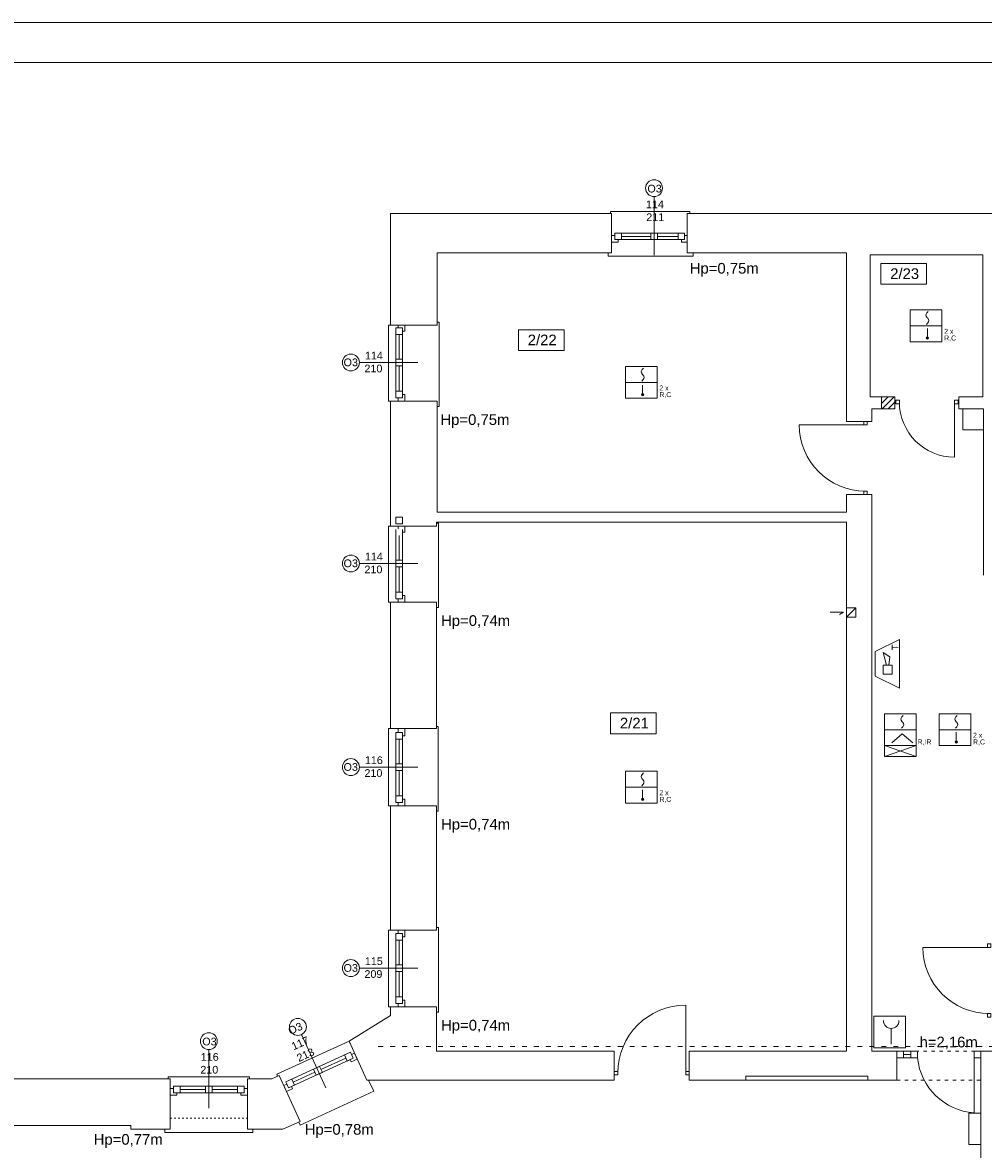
# Model space of a CAD drawing. Header units: centimetres. Extents: x 74437 to 92332, y -37016 to -3432.
# Tile 51 of 68: x 80097 to 81541, y -13289 to -11596. Entities that reach past the tile are written whole.
import ezdxf

# ---------------------------------------------------------------- set-up
doc = ezdxf.new("R2010")
doc.units = ezdxf.units.CM
doc.header["$LTSCALE"] = 0.02
doc.linetypes.add('ACAD_ISO03W100', pattern=[30, 12, -18])
doc.layers.get('0').update_dxf_attribs({"color": 8, "lineweight": 13})
for name, color, linetype, lineweight in [('_pk_tabelka', 7, 'Continuous', 15), ('ei30', 8, 'Continuous', 13), ('koncepcja', 8, 'Continuous', 13), ('koncepcja linie przekrojowe', 8, 'Continuous', 13), ('Linia SSP', 7, 'Continuous', 35), ('LINIE PRZEKROJOWE', 8, 'Continuous', 13), ('OPISY', 8, 'Continuous', 13), ('stolarka', 8, 'Continuous', 13), ('STREFY POZ', 8, 'Continuous', 13), ('WIDOK', 8, 'Continuous', 13)]:
    doc.layers.add(name, color=color, linetype=linetype, lineweight=lineweight)
doc.styles.get("Standard").update_dxf_attribs({"font": 'arial.ttf', "height": 12})

# ---------------------------------------------------------------- blocks, each defined once
blk = doc.blocks.new('*U3')
at = {"layer": 'stolarka', "transparency": 33554684}
blk.add_lwpolyline([(5, 0), (5, 95)], dxfattribs=at)
for points in [[(0, 2.5), (0, -2.5), (5, -2.5), (5, 2.5)], [(100, -2.5), (105, -2.5), (105, 2.5), (100, 2.5)]]:
    blk.add_lwpolyline(points, close=True, dxfattribs=at)
blk.add_arc((5, 0), 95, 0, 90, dxfattribs=at)
blk = doc.blocks.new('*U6')
at = {"layer": 'stolarka', "transparency": 33554684}
blk.add_lwpolyline([(5, 0), (5, 75)], dxfattribs=at)
for points in [[(0, 2.5), (0, -2.5), (5, -2.5), (5, 2.5)], [(80, -2.5), (85, -2.5), (85, 2.5), (80, 2.5)]]:
    blk.add_lwpolyline(points, close=True, dxfattribs=at)
blk.add_arc((5, 0), 75, 0, 90, dxfattribs=at)

msp = doc.modelspace()

# ---------------------------------------------------------------- hatches: boundary and pattern name
at = {"layer": 'koncepcja'}
h = msp.add_hatch(dxfattribs=at)
h.set_pattern_fill('ANSI31', color=256, scale=2)
h.set_pattern_definition([(45, (-5798.748, -5798.748), (-4.49012806, 4.49012806), [])])
h.paths.add_polyline_path([(81387.9, -12158.3), (81407.9, -12158.3), (81407.9, -12176.3), (81387.9, -12176.3)])
at = {"layer": 'Linia SSP', "lineweight": 5}
for points in [[(81458.5, -12070.1, 1), (81455, -12070.1, 1)], [(81030.6, -12155.2, 1), (81027.1, -12155.2, 1)], [(81501.9, -12677.1, 1), (81498.4, -12677.1, 1)], [(81030.5, -12763.4, 1), (81027, -12763.4, 1)]]:
    msp.add_hatch(color=256, dxfattribs=at).paths.add_polyline_path(points)

# ---------------------------------------------------------------- linework, layer by layer
for points in [[(80980.7, -11882.8), (80980.7, -11879.8), (81100, -11879.8), (81100, -11882.8)], [(80977, -11941.9), (80977, -11941.9), (80977, -11946.9), (81100, -11946.9), (81105, -11946.9), (81105, -11941.9)], [(80650, -12164.9), (80647, -12164.9), (80647, -12050.9), (80650, -12050.9)], [(80720, -12172.9), (80722.9, -12172.9), (80722.9, -12046.2), (80722.9, -12046.1), (80720, -12046.1)], [(80650, -12466.9), (80647, -12466.9), (80647, -12352.9), (80650, -12352.9)], [(80719, -12474.9), (80721.9, -12474.9), (80721.9, -12348.2), (80721.9, -12348.1), (80719, -12348.1)], [(81310.7, -12482.1), (81330.6, -12482.1), (81324.7, -12485.5)], [(80650, -12772.9), (80647, -12772.9), (80647, -12656.9), (80650, -12656.9)], [(80718.7, -12780.9), (80721.6, -12780.9), (80721.6, -12654.2), (80721.6, -12654.1), (80718.7, -12654.1)], [(80650, -13074.9), (80647, -13074.9), (80647, -12959.9), (80650, -12959.9)], [(80719, -13082.9), (80721.9, -13082.9), (80721.9, -12956.2), (80721.9, -12956.1), (80719, -12956.1)], [(80589.1, -13129.5), (80587.9, -13126.8), (80479.1, -13176.4), (80480.3, -13179.1)], [(80316, -13183.2), (80316, -13180.2), (80438, -13180.2), (80438, -13183.2)], [(80617.2, -13185.3), (80624.9, -13202.1), (80514.2, -13252.8), (80514.2, -13252.8), (80512.1, -13248.3)], [(80316, -13259.2), (80311, -13259.2), (80311, -13264.2), (80438, -13264.2), (80443, -13264.2), (80443, -13259.2)]]:
    msp.add_lwpolyline(points)
for points in [[(81509.8, -12176.3), (81540.9, -12176.3), (81540.9, -12208.2), (81509.8, -12208.2)], [(81518.9, -13235.1), (81536.9, -13235.1), (81536.9, -13282.1), (81518.9, -13282.1)]]:
    msp.add_lwpolyline(points, close=True)
at = {"layer": '_pk_tabelka', "color": 7, "ltscale": 3}
for p, q in [((82863.7, -11596), (74453.7, -11596)), ((82803.7, -11656), (74703.7, -11656))]:
    msp.add_line(p, q, dxfattribs=at)
at = {"layer": 'koncepcja linie przekrojowe'}
msp.add_lwpolyline([(81387.9, -12158.3), (81407.9, -12158.3), (81407.9, -12176.3), (81387.9, -12176.3), (81387.9, -12158.3)], dxfattribs=at)
at = {"layer": 'Linia SSP', "linetype": 'Continuous', "lineweight": 5}
for p, q in [((81454.6, -12035.8), (81454.9, -12034.2)), ((81454.9, -12037.4), (81454.6, -12035.8)), ((81454.9, -12034.2), (81456.1, -12032.4)), ((81455.8, -12038.8), (81454.9, -12037.4)), ((81456.1, -12039.2), (81455.8, -12038.8)), ((81456.1, -12032.4), (81458.1, -12030.3)), ((81456.7, -12039.9), (81456.1, -12039.2)), ((81456.7, -12039.9), (81457.4, -12040.6)), ((81457.4, -12047.4), (81455.4, -12049.6)), ((81457.4, -12040.6), (81457.7, -12041.1)), ((81458.5, -12045.6), (81457.4, -12047.4)), ((81457.7, -12041.1), (81458.5, -12042.4)), ((81458.5, -12042.4), (81458.9, -12044)), ((81458.9, -12044), (81458.5, -12045.6)), ((81026.6, -12120.9), (81027, -12119.3)), ((81027, -12122.5), (81026.6, -12120.9)), ((81027, -12119.3), (81028.2, -12117.5)), ((81027.9, -12123.9), (81027, -12122.5)), ((81028.2, -12124.3), (81027.9, -12123.9)), ((81028.2, -12117.5), (81030.1, -12115.4)), ((81028.8, -12125), (81028.2, -12124.3)), ((81029.4, -12132.5), (81027.5, -12134.7)), ((81028.8, -12125), (81029.4, -12125.7)), ((81029.4, -12125.7), (81029.7, -12126.2)), ((81030.6, -12130.7), (81029.4, -12132.5)), ((81029.7, -12126.2), (81030.6, -12127.5)), ((81030.6, -12127.5), (81031, -12129.1)), ((81031, -12129.1), (81030.6, -12130.7)), ((81416.8, -12642.8), (81417.2, -12641.2)), ((81417.2, -12644.4), (81416.8, -12642.8)), ((81417.2, -12641.2), (81418.4, -12639.4)), ((81418.1, -12645.7), (81417.2, -12644.4)), ((81418.4, -12646.2), (81418.1, -12645.7)), ((81418.4, -12639.4), (81420.3, -12637.2)), ((81419, -12646.9), (81418.4, -12646.2)), ((81419, -12646.9), (81419.6, -12647.5)), ((81419.6, -12647.5), (81419.9, -12648)), ((81419.9, -12648), (81420.8, -12649.3)), ((81420.8, -12649.3), (81421.2, -12650.9)), ((81497.9, -12642.8), (81498.3, -12641.2)), ((81498.3, -12644.4), (81497.9, -12642.8)), ((81498.3, -12641.2), (81499.5, -12639.4)), ((81499.2, -12645.8), (81498.3, -12644.4)), ((81499.5, -12646.2), (81499.2, -12645.8)), ((81499.5, -12639.4), (81501.4, -12637.3)), ((81500.1, -12646.9), (81499.5, -12646.2)), ((81500.1, -12646.9), (81500.7, -12647.6)), ((81500.7, -12647.6), (81501, -12648.1)), ((81501, -12648.1), (81501.9, -12649.4)), ((81501.9, -12649.4), (81502.3, -12651)), ((81419.6, -12654.3), (81417.7, -12656.5)), ((81420.8, -12652.5), (81419.6, -12654.3)), ((81421.2, -12650.9), (81420.8, -12652.5)), ((81500.7, -12654.4), (81498.7, -12656.6)), ((81501.9, -12652.6), (81500.7, -12654.4)), ((81502.3, -12651), (81501.9, -12652.6)), ((81026.6, -12729.2), (81027, -12727.6)), ((81027, -12730.8), (81026.6, -12729.2)), ((81027, -12727.6), (81028.1, -12725.8)), ((81027.8, -12732.1), (81027, -12730.8)), ((81028.1, -12732.5), (81027.8, -12732.1)), ((81028.1, -12725.8), (81030.1, -12723.6)), ((81028.8, -12733.2), (81028.1, -12732.5)), ((81028.8, -12733.2), (81029.4, -12733.9)), ((81029.4, -12733.9), (81029.7, -12734.4)), ((81029.7, -12734.4), (81030.6, -12735.7)), ((81029.4, -12740.7), (81027.4, -12742.9)), ((81030.6, -12738.9), (81029.4, -12740.7)), ((81030.6, -12735.7), (81030.9, -12737.3)), ((81030.9, -12737.3), (81030.6, -12738.9))]:
    msp.add_line(p, q, dxfattribs=at)
at = {"layer": 'Linia SSP', "lineweight": 5}
for p, q in [((81430.9, -12051.8), (81478.6, -12051.8)), ((81456.8, -12055.6), (81456.8, -12070.1)), ((81002.9, -12136.9), (81050.7, -12136.9)), ((81028.8, -12140.7), (81028.8, -12155.2)), ((81414.7, -12522.9), (81378, -12541.2)), ((81414.7, -12522.9), (81414.7, -12596.3)), ((81378, -12578), (81378, -12541.2)), ((81390.2, -12542.7), (81400.1, -12549.2)), ((81395.4, -12561.5), (81390.2, -12542.7)), ((81390.2, -12575.3), (81390.2, -12561.5)), ((81390.2, -12561.5), (81404, -12561.5)), ((81400.1, -12549.2), (81398.8, -12561.5)), ((81404, -12561.5), (81404, -12575.3)), ((81414.7, -12596.3), (81378, -12578)), ((81404, -12575.3), (81390.2, -12575.3)), ((81392.2, -12658.8), (81439.9, -12658.8)), ((81419, -12665.1), (81403.2, -12678.2)), ((81434.9, -12678.2), (81419, -12665.1)), ((81474.2, -12658.8), (81522, -12658.8)), ((81500.1, -12662.6), (81500.1, -12677.1)), ((81392.2, -12698.9), (81439.9, -12682.6)), ((81392.2, -12682.6), (81439.9, -12698.9)), ((81002.9, -12745.1), (81050.6, -12745.1)), ((81028.8, -12748.9), (81028.8, -12763.4)), ((81402.3, -13107.6), (81402.3, -13131))]:
    msp.add_line(p, q, dxfattribs=at)
for points in [[(81430.9, -12027.9), (81478.6, -12027.9), (81478.6, -12075.6), (81430.9, -12075.6)], [(81002.9, -12113), (81050.7, -12113), (81050.7, -12160.7), (81002.9, -12160.7)], [(81392.2, -12634.9), (81439.9, -12634.9), (81439.9, -12682.6), (81392.2, -12682.6)], [(81474.2, -12634.9), (81522, -12634.9), (81522, -12682.6), (81474.2, -12682.6)], [(81392.2, -12698.9), (81392.2, -12682.6), (81439.9, -12682.6), (81439.9, -12698.9)], [(81002.9, -12721.2), (81050.6, -12721.2), (81050.6, -12769), (81002.9, -12769)], [(81376.2, -13089.1), (81423.9, -13089.1), (81423.9, -13136.9), (81376.2, -13136.9)]]:
    msp.add_lwpolyline(points, close=True, dxfattribs=at)
for centre in [(81456.8, -12070.1), (81028.8, -12155.2), (81500.1, -12677.1), (81028.8, -12763.4)]:
    msp.add_circle(centre, 1.75, dxfattribs=at)
msp.add_arc((81402.3, -13095.9), 11.7, 180, 0, dxfattribs=at)
at = {"layer": 'LINIE PRZEKROJOWE'}
for points in [[(80650, -12050.9), (80650, -11883), (80982, -11883)], [(80982, -11882.8), (80982, -11941.9), (80720, -11941.9)], [(80982, -11941.9), (80982, -11941.9), (80982, -11882.8)], [(81096, -11941.9), (81096, -11882.8)], [(81096, -11882.8), (81571.9, -11882.8)], [(81623, -11882.9), (81539.9, -11882.8)], [(80650, -12050.9), (80650, -11920.1)], [(80975, -11941.9), (80720, -11941.9), (80720, -12050.9)], [(81335, -12187.9), (81335, -11941.9), (81096, -11941.9)], [(81539.9, -11945.3), (81370.9, -11945.3), (81370.9, -12158.3)], [(81539.9, -12158.3), (81539.9, -11945.3), (81539.9, -11945.3)], [(81335, -12195.3), (81335, -11962.6)], [(80720, -12050.9), (80650, -12050.9)], [(81387.9, -12158.3), (81370.9, -12158.3)], [(81387.9, -12176.3), (81387.9, -12158.3)], [(81540.9, -12426.5), (81540.9, -12176.3), (81503.9, -12176.3), (81503.9, -12158.3)], [(81503.9, -12176.3), (81503.9, -12158.3), (81539.9, -12158.3)], [(80650, -12352.9), (80650, -12164.9)], [(80720, -12164.9), (80720, -12164.9), (80650, -12164.9)], [(80720, -12164.9), (80720, -12331.9), (81335, -12331.9)], [(81373, -12176.3), (81373, -12195.3), (81335, -12195.3)], [(81387.9, -12176.3), (81373, -12176.3)], [(81373, -12305.3), (81335, -12305.3)], [(81335, -12331.9), (81335, -12305.3)], [(81373, -12305.3), (81373, -13141.9)], [(80719, -12352.9), (80650, -12352.9)], [(80719, -12352.9), (80719, -12346.9), (81335, -12346.9)], [(81335, -13141.9), (81335, -12346.9)], [(80650, -12656.9), (80650, -12466.9)], [(80719, -12656.9), (80719, -12466.9), (80650, -12466.9)], [(80719, -12656.9), (80719, -12466.9)], [(81335, -12475.5), (81349, -12475.5), (81349, -12489.5), (81335, -12489.5)], [(81349, -12475.5), (81335, -12489.5)], [(80719, -12656.9), (80650, -12656.9)], [(80650, -12959.9), (80650, -12772.9)], [(80719, -12959.9), (80719, -12772.9), (80650, -12772.9)], [(80719, -12959.9), (80719, -12772.9)], [(80719, -12959.9), (80650, -12959.9)], [(80587.9, -13126.8), (80650, -13088)], [(80650, -13088), (80650, -13074.9)], [(80719, -13141.9), (80719, -13074.9), (80650, -13074.9)], [(80986, -13141.9), (80719, -13141.9), (80719, -13074.9)], [(80614.5, -13185.3), (80587.9, -13126.8)], [(80986, -13145), (80986, -13141.9)], [(80986, -13185.3), (80986, -13145)], [(81367, -13179.3), (81184, -13179.3), (81184, -13185.3), (81099, -13185.3), (81099, -13141.9)], [(81335, -13141.9), (81099, -13141.9)], [(81411, -13174.3), (81411, -13141.9), (81373, -13141.9)], [(81411, -13185.3), (81411, -13185.3), (81411, -13185.3), (81411, -13141.9)], [(81537, -13307.9), (81537, -13141.9)], [(81537, -13141.9), (81994, -13141.9)], [(80022, -13183.2), (80319, -13183.2)], [(80260, -13253.2), (80260, -13259.2), (80319, -13259.2), (80319, -13183.2)], [(80435, -13183.2), (80471.5, -13183.2), (80482.6, -13178.1)], [(80435, -13259.2), (80435, -13183.2)], [(80514.2, -13247.2), (80482.6, -13178.1)], [(80986, -13185.3), (80614.5, -13185.3), (80614.5, -13185.3)], [(81411, -13185.3), (81367, -13185.3), (81367, -13179.3), (81184, -13179.3)], [(80022, -13259.2), (80077, -13259.2), (80077, -13253.2), (80260, -13253.2), (80260, -13253.2)], [(80435, -13259.2), (80488, -13259.2)], [(80514.2, -13247.2), (80488, -13259.2)]]:
    msp.add_lwpolyline(points, dxfattribs=at)
at = {"layer": 'OPISY'}
for points in [[(81046, -11857.6), (81046, -11945.7)], [(80603.2, -12106.9), (80691.3, -12106.9)], [(80603.2, -12408.9), (80691.3, -12408.9)], [(80603.2, -12714.9), (80691.3, -12714.9)], [(80603.2, -13016.9), (80691.3, -13016.9)], [(80516.2, -13116.8), (80552.7, -13197)], [(80377, -13139.4), (80377, -13227.5)]]:
    msp.add_lwpolyline(points, dxfattribs=at)
for points in [[(81386.7, -11958.1), (81455.2, -11958.1), (81455.2, -11989.4), (81386.7, -11989.4)], [(80842.1, -12057.7), (80910.7, -12057.7), (80910.7, -12089), (80842.1, -12089)], [(80980.6, -12633.5), (81049.1, -12633.5), (81049.1, -12664.8), (80980.6, -12664.8)]]:
    msp.add_lwpolyline(points, close=True, dxfattribs=at)
for centre in [(81046, -11844.9), (80590.5, -12106.9), (80590.5, -12408.9), (80590.5, -12714.9), (80590.5, -13016.9), (80510.9, -13105.3), (80377, -13126.7)]:
    msp.add_circle(centre, 12.7, dxfattribs=at)
at = {"layer": 'stolarka'}
for points in [[(80987, -11916), (80982, -11916), (80982, -11926), (80992, -11926), (80992, -11922.3)], [(81092, -11912.3), (80997, -11912.3)], [(81041, -11917.3), (80997, -11917.3)], [(81082, -11917.3), (81051, -11917.3)], [(81096, -11916), (81092, -11916)], [(81092, -11922.3), (80997, -11922.3)], [(81087, -11922.3), (81087, -11926), (81096, -11926)], [(80658, -12159.9), (80658, -12055.9)], [(80661.6, -12054.9), (80661.6, -12050.9)], [(80671.6, -12050.9), (80671.6, -12059.9), (80668, -12059.9)], [(80668, -12159.9), (80668, -12055.9)], [(80663, -12101.9), (80663, -12064.9)], [(80663, -12149.9), (80663, -12111.9)], [(80668, -12154.9), (80671.6, -12154.9), (80671.6, -12164.9), (80661.6, -12164.9), (80661.6, -12159.9)], [(80658, -12461.9), (80658, -12357.9)], [(80661.6, -12356.9), (80661.6, -12352.9)], [(80671.6, -12352.9), (80671.6, -12361.9), (80668, -12361.9)], [(80668, -12461.9), (80668, -12357.9)], [(80663, -12403.9), (80663, -12366.9)], [(80663, -12451.9), (80663, -12413.9)], [(80668, -12456.9), (80671.6, -12456.9), (80671.6, -12466.9), (80661.6, -12466.9), (80661.6, -12461.9)], [(80658, -12767.9), (80658, -12663.9)], [(80661.6, -12662.9), (80661.6, -12656.9)], [(80671.6, -12656.9), (80671.6, -12667.9), (80668, -12667.9)], [(80668, -12767.9), (80668, -12663.9)], [(80663, -12709.9), (80663, -12672.9)], [(80663, -12757.9), (80663, -12719.9)], [(80668, -12762.9), (80671.6, -12762.9), (80671.6, -12772.9), (80661.6, -12772.9), (80661.6, -12767.9)], [(80658, -13069.9), (80658, -12965.9)], [(80661.6, -12964.9), (80661.6, -12959.9)], [(80671.6, -12959.9), (80671.6, -12969.9), (80668, -12969.9)], [(80668, -13069.9), (80668, -12965.9)], [(80663, -13011.9), (80663, -12974.9)], [(80663, -13059.9), (80663, -13021.9)], [(80668, -13064.9), (80671.6, -13064.9), (80671.6, -13074.9), (80661.6, -13074.9), (80661.6, -13069.9)], [(80589.8, -13143.4), (80492.5, -13187.8)], [(80594, -13152.5), (80496.7, -13196.9)], [(80582.8, -13152.1), (80545.5, -13169.1)], [(80589.4, -13154.6), (80591, -13157.9), (80600.1, -13153.7), (80595.9, -13144.6), (80591.4, -13146.7)], [(81411, -13141.9), (81421, -13141.9), (81421, -13151.9), (81411, -13151.9), (81411, -13141.9)], [(81421, -13141.9), (81432, -13141.9)], [(81421, -13146.9), (81432, -13146.9)], [(81421, -13151.9), (81432, -13151.9)], [(81432, -13141.9), (81442, -13141.9), (81442, -13151.9), (81432, -13151.9), (81432, -13141.9)], [(81527, -13141.9), (81537, -13141.9), (81537, -13151.9), (81527, -13151.9), (81527, -13141.9)], [(81527, -13151.9), (81527, -13234.3)], [(80536.4, -13173.3), (80503.7, -13188.2)], [(80494, -13191.1), (80489.5, -13193.2), (80493.6, -13202.3), (80502.7, -13198.1), (80501.2, -13194.8)], [(80329, -13204.2), (80329, -13207.8), (80319, -13207.8), (80319, -13197.8), (80324, -13197.8)], [(80324, -13194.2), (80428, -13194.2)], [(80324, -13204.2), (80430, -13204.2)], [(80334, -13199.2), (80372, -13199.2)], [(80382, -13199.2), (80420, -13199.2)], [(80430, -13197.8), (80435, -13197.8), (80435, -13207.8), (80425, -13207.8), (80425, -13204.2)]]:
    msp.add_lwpolyline(points, dxfattribs=at)
for points in [[(80997, -11912.3), (80987, -11912.3), (80987, -11922.3), (80997, -11922.3)], [(81051, -11912.3), (81041, -11912.3), (81041, -11922.3), (81051, -11922.3)], [(81092, -11912.3), (81082, -11912.3), (81082, -11922.3), (81092, -11922.3)], [(80658, -12064.9), (80658, -12054.9), (80668, -12054.9), (80668, -12064.9)], [(80658, -12111.9), (80658, -12101.9), (80668, -12101.9), (80668, -12111.9)], [(80658, -12159.9), (80658, -12149.9), (80668, -12149.9), (80668, -12159.9)], [(80658, -12349.3), (80658, -12339.3), (80668, -12339.3), (80668, -12349.3)], [(80658, -12413.9), (80658, -12403.9), (80668, -12403.9), (80668, -12413.9)], [(80658, -12461.9), (80658, -12451.9), (80668, -12451.9), (80668, -12461.9)], [(80658, -12672.9), (80658, -12662.9), (80668, -12662.9), (80668, -12672.9)], [(80658, -12719.9), (80658, -12709.9), (80668, -12709.9), (80668, -12719.9)], [(80658, -12767.9), (80658, -12757.9), (80668, -12757.9), (80668, -12767.9)], [(80658, -12974.9), (80658, -12964.9), (80668, -12964.9), (80668, -12974.9)], [(80658, -13021.9), (80658, -13011.9), (80668, -13011.9), (80668, -13021.9)], [(80658, -13069.9), (80658, -13059.9), (80668, -13059.9), (80668, -13069.9)], [(80589.8, -13143.4), (80580.7, -13147.5), (80584.9, -13156.6), (80594, -13152.5)], [(80543.4, -13164.6), (80534.4, -13168.7), (80538.5, -13177.8), (80547.6, -13173.6)], [(80501.6, -13183.6), (80492.5, -13187.8), (80496.7, -13196.9), (80505.8, -13192.7)], [(80324, -13194.2), (80334, -13194.2), (80334, -13204.2), (80324, -13204.2)], [(80372, -13194.2), (80382, -13194.2), (80382, -13204.2), (80372, -13204.2)], [(80420, -13194.2), (80430, -13194.2), (80430, -13204.2), (80420, -13204.2)]]:
    msp.add_lwpolyline(points, close=True, dxfattribs=at)
msp.add_arc((81533.2, -13142.8), 91.7, 185.6669, 266.1133, dxfattribs=at)
at = {"layer": 'STREFY POZ', "linetype": 'ACAD_ISO03W100', "ltscale": 30}
msp.add_lwpolyline([(80631.6, -13134.5), (82059, -13134.5)], dxfattribs=at)
at = {"layer": 'WIDOK', "linetype": 'ACAD_ISO03W100', "ltscale": 20}
for points in [[(81415, -13141.9), (81537, -13141.9)], [(81411, -13185.3), (81537, -13185.3)]]:
    msp.add_lwpolyline(points, dxfattribs=at)
at = {"layer": 'WIDOK'}
msp.add_lwpolyline([(81367, -13185.3), (81184, -13185.3)], dxfattribs=at)
at = {"layer": 'WIDOK', "linetype": 'ACAD_ISO03W100', "ltscale": 10}
msp.add_lwpolyline([(80319, -13242.2), (80435, -13242.2)], dxfattribs=at)

# ---------------------------------------------------------------- block references
at = {"layer": 'stolarka', "transparency": 33554684}
for name, p, xscale, yscale, zscale, rotation in [('*U6', (81503, -12166.3), 1.104761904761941, 1.104761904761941, 1.104761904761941, 180), ('*U3', (81363.6, -12195.3), -1.047619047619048, 1.047619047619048, 1.047619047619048, 90.00000000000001), ('*U3', (81549.5, -12980.5), -1.047619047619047, 1.047619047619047, 1.047619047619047, 89.99999999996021)]:
    msp.add_blockref(name, p, dxfattribs=dict(at, xscale=xscale, yscale=yscale, zscale=zscale, rotation=rotation))
at = {"layer": 'stolarka', "transparency": 33554684, "xscale": -1.076190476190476, "yscale": 1.076190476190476, "zscale": 1.076190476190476}
msp.add_blockref('*U3', (81099, -13174.8), dxfattribs=at)

# ---------------------------------------------------------------- texts
at = {"layer": 'ei30', "char_height": 16, "width": 260.963, "attachment_point": 1}
for s, insert in [('\\pi217.82;EI60', (77996.8, -13237.3)), ('\\pi246.16;G', (76944.6, -13267.5))]:
    msp.add_mtext(s, dxfattribs=dict(at, insert=insert))
at = {"layer": 'Linia SSP', "lineweight": 5}
for s, p in [('2 x', (81481.9, -12063.8)), ('R,C', (81481.9, -12073.8)), ('2 x', (81054, -12148.9)), ('R,C', (81054, -12158.9)), ('2 x', (81525.3, -12670.8)), ('R,IR', (81442, -12680.8)), ('R,C', (81525.3, -12680.8)), ('2 x', (81054, -12757.1)), ('R,C', (81054, -12767.1))]:
    msp.add_text(s, height=7.46, dxfattribs=at).set_placement(p)
msp.add_text('T', height=10, rotation=450, dxfattribs=at).set_placement((81413.2, -12539.1))
at = {"layer": 'OPISY', "ltscale": 0.15}
for s, p in [('Hp=0,75m', (81099.6, -11973.3)), ('Hp=0,75m', (80725, -12200.7)), ('Hp=0,74m', (80726, -12502.7)), ('Hp=0,74m', (80726, -12808.7)), ('Hp=0,74m', (80726, -13110.7)), ('h=2,16m', (81444.9, -13136.1)), ('Hp=0,78m', (80521.1, -13267.3)), ('Hp=0,77m', (80204, -13282.3))]:
    msp.add_text(s, height=16, dxfattribs=at).set_placement(p)
at = {"layer": 'OPISY'}
for s, insert, char_height, width, attachment_point in [('\\pi-3.6114;O3', (81039.6, -11839.8), 11.574, 12.831, 1), ('{\\fArial|b0|i0|c238|p34;2/23}', (81400.8, -11965.4), 16, 260.963, 1), ('{\\fArial|b0|i0|c238|p34;2/22}', (80856.2, -12065), 16, 260.963, 1), ('\\pi-3.6114;O3', (80583.1, -12112.6), 11.574, 12.831, 7), ('\\pi-3.6114;O3', (80583.1, -12414.6), 11.574, 12.831, 7), ('{\\fArial|b0|i0|c238|p34;2/21}', (80994.7, -12640.8), 16, 260.963, 1), ('\\pi-3.6114;O3', (80583.1, -12720.6), 11.574, 12.831, 7), ('\\pi-3.6114;O3', (80583.1, -13022.6), 11.574, 12.831, 7), ('\\pi-3.6114;O3', (80370.8, -13133.2), 11.574, 12.831, 7)]:
    msp.add_mtext(s, dxfattribs=dict(at, insert=insert, char_height=char_height, width=width, attachment_point=attachment_point))
at = {"layer": 'OPISY', "insert": (80519.2, -13108.6), "char_height": 11.57, "width": 12.831, "attachment_point": 9, "rotation": 24.5274}
msp.add_mtext('O3', dxfattribs=at)
at = {"layer": 'stolarka', "char_height": 11.574, "width": 12.831}
for s, insert, attachment_point in [('\\pi-5.8023;114\\P\\pi-5.3522;211', (81039.6, -11863.5), 1), ('\\pi-5.8023;114\\P\\pi-6.4496;210', (80617.3, -12121.8), 7), ('\\pi-5.8023;114\\P\\pi-6.4496;210', (80617.3, -12423.8), 7), ('\\pi-5.822;116\\P\\pi-6.4496;210', (80617.3, -12729.8), 7), ('\\pi-5.8694;115\\P\\pi-6.4812;209', (80617.3, -13031.8), 7), ('\\pi-5.822;116\\P\\pi-6.4496;210', (80370.7, -13175.6), 7)]:
    msp.add_mtext(s, dxfattribs=dict(at, insert=insert, attachment_point=attachment_point))
at = {"layer": 'stolarka', "insert": (80537, -13147.1), "char_height": 11.57, "width": 12.831, "attachment_point": 9, "rotation": 24.5274}
msp.add_mtext('117\\P213', dxfattribs=at)

doc.saveas('drawing.dxf')
